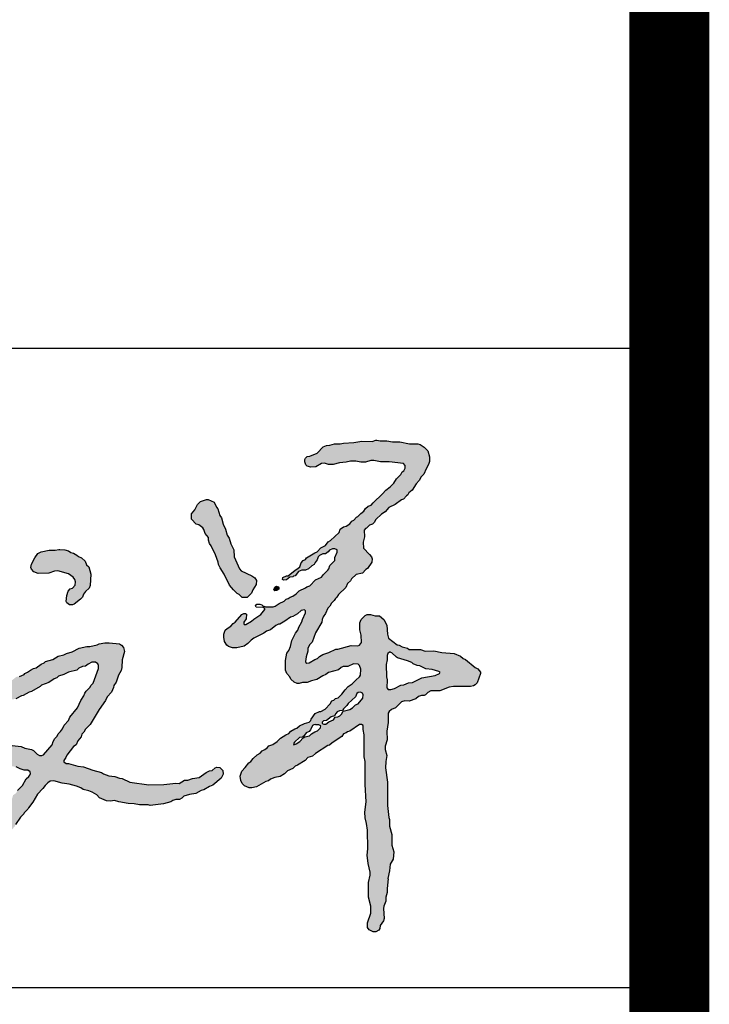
# Model space of a CAD drawing. Extents: x 499396 to 499732, y 3804753 to 3804872.
# Tile 37 of 41: x 499728.49 to 499730.22, y 3804779.13 to 3804781.6. Entities that reach past the tile are written whole.
import ezdxf

# ---------------------------------------------------------------- set-up
doc = ezdxf.new("R2010")
doc.units = 0
doc.layers.get('0').update_dxf_attribs({"linetype": 'CONTINUOUS'})
doc.layers.add('PUB_TITLE', color=4, linetype='CONTINUOUS')

# ---------------------------------------------------------------- blocks, each defined once
blk = doc.blocks.new('谭文军')
at = {"linetype": 'Continuous'}
h = blk.add_hatch(color=256, dxfattribs=at)
h.paths.add_polyline_path([(2707.3, 2346), (2707.3, 2339), (2699.3, 2322), (2699.3, 2313), (2684.3, 2298), (2680.9, 2285.4), (2664.3, 2270), (2658.3, 2262), (2639.3, 2253), (2622.3, 2235), (2613.3, 2232), (2609.3, 2228), (2589.3, 2219), (2580.3, 2210), (2569.3, 2203), (2561.3, 2200), (2555.3, 2195), (2549.3, 2193), (2542.3, 2187), (2527.3, 2180), (2512.3, 2170), (2483.3, 2170), (2483.3, 2161), (2470.3, 2146), (2448.3, 2132), (2441.3, 2125), (2421.2, 2113.1), (2415.2, 2119.1), (2425.3, 2133), (2426.3, 2147), (2423.3, 2149), (2417.3, 2149), (2411.3, 2146), (2391.3, 2122), (2384.3, 2118), (2377.3, 2110), (2366.3, 2103), (2360.3, 2097), (2356.3, 2085), (2356.3, 2076), (2358.3, 2062), (2365.3, 2051), (2370.3, 2047), (2382.3, 2043), (2396.3, 2043), (2418.3, 2048), (2430.3, 2056), (2443.8, 2070.8), (2479.3, 2088), (2488.3, 2094), (2500.3, 2098), (2517.3, 2112), (2525.3, 2116), (2529.3, 2116), (2545.3, 2125), (2562.3, 2138), (2569.3, 2140), (2584.3, 2148), (2595.3, 2158), (2608.3, 2160.6), (2608.3, 2151), (2599.3, 2131), (2597.3, 2123), (2588.3, 2107), (2585.3, 2097), (2578.3, 2088), (2566.3, 2066), (2562.3, 2047), (2557.3, 2035), (2551.3, 2026), (2547.3, 2004), (2547.3, 1974), (2551.3, 1963), (2560.3, 1953), (2563.3, 1946), (2573.3, 1937), (2583.3, 1932), (2589.3, 1932), (2599.3, 1936), (2614.3, 1936), (2627.3, 1941), (2644.3, 1945), (2662.3, 1956), (2672.3, 1960), (2680.3, 1966), (2711.3, 1975), (2722.8, 1985), (2740.3, 1985), (2757.3, 1993), (2774.9, 1991.8), (2780.3, 1977), (2779.2, 1955.4), (2764.3, 1943), (2753.3, 1931), (2741.3, 1923), (2731.3, 1913), (2721.3, 1899), (2710.3, 1888), (2701.3, 1886), (2696.3, 1881), (2690.3, 1879), (2685.3, 1870), (2669.3, 1853), (2656.3, 1846), (2652.3, 1846), (2638.3, 1840), (2626.3, 1822), (2624.4, 1814.1), (2605.3, 1809), (2590.3, 1801), (2582.3, 1794), (2575.3, 1792), (2563.3, 1785), (2557.3, 1778), (2548.3, 1774), (2531.3, 1763), (2521.3, 1753), (2507.3, 1744), (2495.3, 1739), (2487.8, 1730), (2474.3, 1724), (2468.3, 1717), (2459.3, 1712), (2446.3, 1700), (2439.3, 1691), (2433.3, 1687), (2422.3, 1672), (2411.3, 1661), (2406.3, 1646), (2408.3, 1632), (2412.3, 1623), (2420.3, 1616), (2434.3, 1609), (2442.3, 1609), (2457.3, 1613), (2486.3, 1629), (2494.3, 1631), (2500.3, 1636), (2513.3, 1641), (2530.3, 1645), (2543.3, 1653), (2553.3, 1662), (2569.3, 1669), (2576.3, 1677), (2584.3, 1680), (2607.3, 1694), (2616.3, 1703), (2630.3, 1708), (2639.3, 1716), (2678.3, 1741), (2683.3, 1742), (2691.3, 1749), (2721.3, 1768), (2726.3, 1777), (2735.3, 1780), (2739.3, 1783), (2746.3, 1785), (2779.5, 1808.2), (2787.3, 1802), (2787.3, 1790), (2790.3, 1774), (2790.3, 1705), (2793.3, 1691), (2793.3, 1620), (2796.3, 1566), (2792.3, 1534), (2793.3, 1517), (2798.3, 1499), (2801.3, 1479), (2802.3, 1421), (2800.3, 1401), (2803.3, 1375), (2810.5, 1344), (2804.3, 1317), (2804.3, 1271), (2811.3, 1243), (2811.3, 1222), (2801.3, 1192), (2801.3, 1177), (2806.3, 1170), (2818.3, 1164), (2826.3, 1164), (2836.3, 1169), (2839.3, 1174), (2840.3, 1183), (2850.3, 1198), (2852.3, 1205), (2850.1, 1239.7), (2857.3, 1259), (2857.3, 1271), (2861.3, 1286), (2861.3, 1298), (2865.3, 1328), (2864.3, 1329), (2869.3, 1353), (2871.3, 1373), (2880.3, 1389), (2882.3, 1411), (2876.3, 1432), (2876.3, 1465), (2869.3, 1491), (2869.3, 1511), (2867.3, 1518), (2863.3, 1555), (2863.3, 1627), (2856.3, 1671), (2857.3, 1691), (2860.3, 1710), (2853.8, 1733.6), (2862.3, 1758), (2860.3, 1785), (2865.3, 1812), (2865.3, 1843.4), (2875.3, 1852), (2887.3, 1857), (2906.3, 1876), (2916.3, 1879), (2930.3, 1878), (2950.3, 1885), (2963.2, 1895), (2976.3, 1895), (2980.3, 1897), (2988.3, 1905), (2997.3, 1910), (3025.3, 1910), (3054.3, 1921), (3067.3, 1923), (3120.3, 1923), (3129.3, 1925), (3134.3, 1928), (3140.3, 1934), (3151.3, 1963), (3151.3, 1968), (3142.3, 1978), (3134.3, 1982), (3104.3, 2007), (3097.3, 2010), (3089.3, 2017), (3069.3, 2025), (3031.3, 2028), (3006.3, 2034), (2979.3, 2033), (2965.3, 2038), (2930.3, 2038), (2924.3, 2042), (2908.3, 2046), (2899.3, 2051), (2892.3, 2052), (2866.3, 2073), (2863.3, 2085), (2860.3, 2113), (2851.3, 2131), (2838.3, 2142), (2824.3, 2142), (2810.3, 2146), (2800.3, 2146), (2793.3, 2143), (2781.3, 2130), (2777.3, 2120), (2777.3, 2099), (2781.3, 2082), (2782.3, 2059), (2774.7, 2048.8), (2750.3, 2050), (2709.3, 2039), (2702.3, 2039), (2681.3, 2028), (2662.3, 2022), (2652.3, 2016), (2646.3, 2010), (2637.3, 2007), (2616, 1993.2), (2609.1, 1997.9), (2611.3, 2015), (2616.3, 2033), (2616.3, 2042), (2622.3, 2053), (2629.3, 2060), (2639.3, 2089), (2659.3, 2122), (2660.8, 2135.4), (2670.3, 2149), (2678.3, 2166), (2684.3, 2172), (2689.3, 2181), (2697.3, 2189), (2701.3, 2196), (2706.3, 2200), (2711.3, 2208), (2733.3, 2230), (2739.3, 2242), (2748.3, 2250), (2751.3, 2256), (2765.3, 2270), (2785.3, 2274), (2795.3, 2285), (2801.3, 2288), (2814.3, 2308), (2815.3, 2318), (2813.3, 2324), (2807.3, 2332), (2788.3, 2351), (2787.3, 2370), (2791.3, 2386), (2790.1, 2411), (2798.3, 2413), (2807.3, 2422), (2816.3, 2426), (2821.3, 2431), (2826.3, 2440), (2844.3, 2457), (2855.3, 2464), (2867.3, 2477), (2886.3, 2486), (2906.3, 2501), (2912.3, 2503), (2921.3, 2513), (2926.3, 2516), (2929.3, 2522), (2939.3, 2531), (2951.3, 2550), (2961.3, 2561), (2967.3, 2572), (2975.3, 2580), (2982.3, 2597), (2990.3, 2610), (2993.3, 2619), (2993.3, 2634), (2988.3, 2652), (2976.3, 2664), (2964.3, 2672), (2956.3, 2674), (2931.3, 2674), (2901.3, 2680), (2878.3, 2680), (2860.3, 2683), (2840.3, 2683), (2830.3, 2686), (2826.3, 2686), (2815.3, 2681), (2783.3, 2682), (2758.3, 2678), (2726.3, 2676), (2716.3, 2674), (2698.3, 2674), (2684.3, 2670), (2674.3, 2669), (2663.3, 2665), (2645.3, 2645), (2622.3, 2636), (2614.3, 2635), (2608.3, 2630), (2606.3, 2626), (2606.3, 2618), (2610.3, 2609), (2614.3, 2605), (2625.3, 2602), (2641.3, 2603), (2662.5, 2615.5), (2680.3, 2610), (2694.3, 2610), (2714.3, 2615), (2735.3, 2617), (2748.3, 2621), (2764.3, 2621), (2780.3, 2617), (2794.3, 2617), (2815, 2624.3), (2841.3, 2618), (2868.3, 2618), (2917.3, 2612.4), (2917.3, 2594.2), (2908.3, 2587), (2904.3, 2579), (2890.3, 2566), (2882.3, 2552), (2871.3, 2541), (2857.3, 2531), (2847.3, 2519), (2818.3, 2492), (2812.3, 2484), (2803.3, 2481), (2794.3, 2474), (2789.3, 2466), (2780.3, 2459), (2771.3, 2449), (2767.3, 2447), (2758.3, 2438), (2752.3, 2435), (2746.3, 2427), (2735.3, 2419), (2726.3, 2417), (2716.3, 2410), (2713.3, 2400), (2686.3, 2375), (2679.3, 2371), (2670.3, 2360), (2656.3, 2352), (2645.3, 2340), (2637.3, 2337), (2612.3, 2321), (2608.3, 2316), (2601.3, 2313), (2595.3, 2306), (2590.2, 2290.7), (2576.3, 2283), (2555.3, 2266), (2550.3, 2266), (2538.3, 2260), (2537.3, 2254), (2540.3, 2252), (2550.3, 2253), (2560.3, 2262), (2569.3, 2263), (2571.3, 2265), (2576.3, 2266), (2587.3, 2279), (2597.3, 2283), (2609.3, 2283), (2618.3, 2287), (2628.3, 2297), (2635.3, 2301), (2638.3, 2307), (2645.3, 2315), (2649.5, 2327.6), (2662.3, 2334), (2670.3, 2334), (2679.3, 2340), (2686.5, 2349), (2699.3, 2349)])
h.paths.add_polyline_path([(2890.3, 2014), (2894.3, 2012), (2925.3, 2003), (2938.3, 1997), (2942.3, 1993), (2954.3, 1988), (2963.3, 1987), (2981.3, 1978), (3001.3, 1976), (3027.1, 1968.6), (3024.3, 1963), (3010.3, 1957), (2969.3, 1950), (2940.3, 1935), (2928.3, 1934), (2913.3, 1928), (2904.3, 1927), (2884.3, 1917), (2873.3, 1914), (2859.9, 1914), (2862.3, 1944), (2859.3, 1953), (2858.3, 1991), (2862.3, 2006), (2862.3, 2023.4), (2871, 2030.3), (2873.3, 2028), (2876.3, 2027)], flags=16)
h.paths.add_polyline_path([(2786.3, 1887), (2772.3, 1870), (2763.3, 1866), (2750.3, 1852.9), (2725.3, 1847), (2718.7, 1833.7), (2709.3, 1829), (2700.3, 1828), (2695.3, 1820), (2681.3, 1814), (2669.2, 1805.5), (2657.5, 1810.1), (2664.3, 1817), (2674.3, 1818), (2688.3, 1829), (2698.3, 1832), (2704.2, 1843.6), (2714.3, 1848), (2723.3, 1849), (2726.3, 1854), (2737.3, 1864), (2741.3, 1871), (2763.3, 1891), (2770.2, 1904.7), (2783.6, 1906.4), (2787.3, 1897)], flags=16)
h.paths.add_polyline_path([(2650.3, 1805), (2659.3, 1799), (2646.3, 1786), (2637.3, 1783), (2627.3, 1777), (2621.3, 1770), (2606.3, 1767), (2601.3, 1764), (2591.3, 1753), (2580.3, 1746), (2568.7, 1741.6), (2574.3, 1751), (2590.3, 1765), (2599.3, 1766), (2600.3, 1768), (2602.3, 1768), (2611.3, 1780), (2620.3, 1784), (2624.3, 1789), (2631.5, 1804.4), (2639.3, 1806), (2640.3, 1805)], flags=16)
for points in [[(2377.3, 2365), (2372.3, 2382), (2366.3, 2392), (2361.3, 2410), (2353.3, 2426), (2348.3, 2445), (2343.3, 2452), (2337.3, 2473), (2333.3, 2478), (2326.3, 2494), (2307.3, 2502), (2302.3, 2502), (2283.3, 2496), (2274.3, 2486), (2266.3, 2470), (2255.3, 2458), (2255.3, 2441), (2270.3, 2426), (2278.3, 2423), (2293.4, 2411.7), (2298.3, 2397), (2308.3, 2384), (2308.3, 2376), (2311.3, 2366), (2316.3, 2359), (2330.3, 2331), (2338.3, 2308), (2339.3, 2301), (2344.3, 2290), (2357.3, 2271), (2373.3, 2237), (2385.3, 2222), (2397.3, 2211), (2403.3, 2208), (2412.3, 2199), (2428.3, 2199), (2441.3, 2212), (2445.3, 2222), (2456.3, 2239), (2457.3, 2251), (2452.3, 2259), (2442.3, 2266), (2406.3, 2282.4), (2388.3, 2324), (2386.3, 2346)], [(1874.1, 2272), (1889.1, 2262), (1896.5, 2250.3), (1895.1, 2237), (1887.1, 2227), (1880.1, 2225), (1873.1, 2218), (1869.1, 2205), (1867.1, 2186), (1869.1, 2182), (1878.1, 2176), (1887.1, 2176), (1892.1, 2178), (1912.1, 2193), (1918.1, 2200), (1921.1, 2209), (1927.1, 2217), (1939.1, 2227), (1942.1, 2236), (1944.1, 2271), (1937.1, 2294), (1930.1, 2300), (1926.1, 2311), (1915.1, 2321), (1905.1, 2325), (1900.1, 2330), (1890.1, 2336), (1882.1, 2338), (1874.1, 2343), (1863.1, 2346), (1848.1, 2347), (1845.1, 2347), (1833.1, 2345), (1815.1, 2345), (1790.1, 2340), (1780.1, 2335), (1770.1, 2321), (1760.1, 2302), (1758.1, 2291), (1760.1, 2286), (1767.1, 2278), (1781.1, 2273), (1814.1, 2274), (1831.1, 2280), (1841.1, 2281)], [(2526.3, 2229), (2524.3, 2232), (2519.3, 2234), (2513.3, 2231), (2510.3, 2222), (2513.3, 2219), (2520.3, 2220), (2526.3, 2224)]]:
    blk.add_hatch(color=256, dxfattribs=at).paths.add_polyline_path(points)
h = blk.add_hatch(color=256, dxfattribs=at)
h.paths.add_polyline_path([(1886.1, 2030), (1868.1, 2025), (1860.1, 2021), (1842.1, 2017), (1826.1, 2007), (1803.1, 2000), (1799.1, 1996), (1790.1, 1992), (1774.1, 1981), (1766.1, 1979), (1757.1, 1974), (1748.1, 1967), (1739.1, 1963), (1737.1, 1960), (1723.1, 1954), (1713.1, 1953), (1699.1, 1942), (1685.1, 1936), (1679.1, 1936), (1652.1, 1928), (1641.1, 1928), (1628.1, 1933), (1616.1, 1944), (1606.1, 1945), (1599.1, 1942), (1588.1, 1929), (1587.1, 1922), (1590.1, 1906), (1590.1, 1895), (1597.1, 1881), (1605.1, 1873), (1612.1, 1870), (1629.1, 1870), (1641.1, 1873), (1670.1, 1873), (1690.1, 1881), (1711.1, 1885), (1729.1, 1894), (1734.1, 1895), (1753.1, 1906), (1760.1, 1908), (1787.1, 1923), (1791.1, 1927), (1814.1, 1936), (1830.1, 1947), (1838.1, 1950), (1844.1, 1955), (1860.1, 1960), (1875.1, 1968), (1900.1, 1974), (1907.1, 1980), (1918.1, 1985), (1927.1, 1986), (1935.1, 1992), (1947.1, 1998), (1963.1, 1998), (1968.8, 1983.8), (1951.1, 1933), (1944.1, 1926), (1942.1, 1921), (1929.1, 1909), (1925.1, 1903), (1922.1, 1894), (1913.1, 1880), (1902.1, 1857), (1879.1, 1828), (1875.1, 1818), (1861.1, 1803), (1854.1, 1787.4), (1842.1, 1777), (1839.1, 1769), (1832.1, 1762), (1827.1, 1753), (1824.1, 1743), (1795.4, 1710), (1781.1, 1710), (1766.1, 1725), (1760.1, 1728), (1739.1, 1732), (1728.1, 1737), (1691.1, 1742), (1678.1, 1747), (1670.1, 1752), (1665.1, 1752), (1643.1, 1764), (1632.1, 1764), (1616.1, 1758), (1602.1, 1746), (1595.1, 1730), (1588.1, 1722), (1583.1, 1712), (1581.1, 1704), (1582.1, 1692), (1576.1, 1678), (1576.1, 1671), (1581.2, 1653.4), (1575.1, 1639), (1574.1, 1632), (1577.1, 1613), (1576.1, 1599), (1579.1, 1576), (1585.1, 1559), (1585.1, 1553), (1587.1, 1549), (1587.1, 1541), (1592.1, 1518), (1599.1, 1501), (1615.1, 1484), (1626.1, 1475), (1633.1, 1473), (1640.1, 1465), (1655.1, 1459), (1667.1, 1459), (1682.1, 1465), (1690.1, 1475), (1698.1, 1479), (1708.1, 1490), (1710.1, 1496), (1726.1, 1519), (1736.1, 1529), (1737.1, 1532), (1749.1, 1543), (1751.1, 1548), (1764.1, 1565), (1778.1, 1590), (1795.1, 1607), (1802.1, 1617), (1810.1, 1625), (1818.1, 1630), (1829.1, 1631), (1855.1, 1624), (1877.1, 1621), (1899.1, 1615), (1913.1, 1609), (1920.1, 1604), (1943, 1598.9), (1962.1, 1588), (1971.1, 1579), (1992.1, 1569), (2005.1, 1568), (2017.1, 1570), (2030.1, 1566), (2059.1, 1561), (2078.1, 1560), (2094.1, 1557), (2121.1, 1557), (2128.1, 1555), (2169.1, 1560), (2192.1, 1566), (2202.6, 1573), (2218.1, 1573), (2226.1, 1578), (2232.1, 1584), (2249.1, 1589), (2269.1, 1592), (2285.1, 1601), (2294.1, 1603), (2311.1, 1614), (2322.1, 1618), (2347.1, 1639), (2354.1, 1652), (2353.1, 1663), (2343.1, 1672), (2334.1, 1673), (2329.1, 1671), (2320.1, 1663), (2311.1, 1662), (2301.1, 1657), (2279.1, 1642), (2259.1, 1638), (2244.1, 1633), (2234.1, 1633), (2217.1, 1623), (2207.1, 1624), (2170.1, 1620), (2123.1, 1619), (2064.1, 1627), (2041.1, 1638), (2033.1, 1639), (2018.1, 1645), (1999.1, 1647), (1983.1, 1653), (1977.1, 1657), (1950.1, 1664), (1921.1, 1675), (1903.1, 1677), (1874.1, 1685), (1867.1, 1685), (1858.3, 1691.3), (1866.1, 1703), (1869.1, 1711), (1890.1, 1737), (1898.1, 1743), (1903.1, 1755), (1914.1, 1767), (1916.1, 1776), (1922.1, 1782), (1927.1, 1791), (1942.1, 1806), (1969.1, 1852), (1989.1, 1880), (1994.1, 1891), (2008.1, 1906), (2014.1, 1920), (2015.1, 1926), (2022.1, 1937), (2029.1, 1958), (2038.1, 1973), (2040.1, 1982), (2041.1, 2006), (2048.1, 2031), (2045.1, 2044), (2039.1, 2051), (2032.1, 2055), (2000.1, 2058), (1987.1, 2058), (1970.1, 2055), (1963.1, 2052), (1941.1, 2047), (1931.1, 2047), (1908.1, 2042)])
h.paths.add_polyline_path([(1749.1, 1664), (1758.5, 1657.3), (1754.3, 1646.9), (1743.1, 1637), (1732.1, 1617), (1716.1, 1601), (1712.1, 1593), (1703.1, 1587), (1698.1, 1570), (1688.1, 1562), (1685.1, 1554), (1668.1, 1533), (1666.1, 1528), (1654.9, 1518.1), (1630.1, 1544), (1621.1, 1558.1), (1621.1, 1575), (1613.1, 1592), (1613.1, 1600), (1607, 1614.7), (1611.1, 1627), (1611.1, 1637), (1609.1, 1642), (1598.1, 1655), (1600.1, 1662), (1599.1, 1677), (1605.1, 1690), (1606.1, 1700), (1614.1, 1711.1), (1619.1, 1706), (1629.1, 1698), (1636.1, 1695), (1656.1, 1692), (1675.1, 1683), (1699.1, 1676), (1712.1, 1675), (1725.1, 1668), (1737.1, 1664)], flags=16)
for points in [[(2826.3, 2686), (2830.3, 2686), (2840.3, 2683), (2860.3, 2683), (2878.3, 2680), (2901.3, 2680), (2931.3, 2674), (2956.3, 2674), (2964.3, 2672), (2976.3, 2664), (2988.3, 2652), (2993.3, 2634), (2993.3, 2619), (2990.3, 2610), (2982.3, 2597), (2975.3, 2580), (2967.3, 2572), (2961.3, 2561), (2951.3, 2550), (2939.3, 2531), (2929.3, 2522), (2926.3, 2516), (2921.3, 2513), (2912.3, 2503), (2906.3, 2501), (2886.3, 2486), (2867.3, 2477), (2855.3, 2464), (2844.3, 2457), (2826.3, 2440), (2821.3, 2431), (2816.3, 2426), (2807.3, 2422), (2798.3, 2413), (2794.3, 2412), (2790.3, 2407), (2791.3, 2386), (2787.3, 2370), (2788.3, 2351), (2807.3, 2332), (2813.3, 2324), (2815.3, 2318), (2814.3, 2308), (2801.3, 2288), (2795.3, 2285), (2785.3, 2274), (2765.3, 2270), (2751.3, 2256), (2748.3, 2250), (2739.3, 2242), (2733.3, 2230), (2711.3, 2208), (2706.3, 2200), (2701.3, 2196), (2697.3, 2189), (2689.3, 2181), (2684.3, 2172), (2678.3, 2166), (2670.3, 2149), (2663.3, 2139), (2660.3, 2131), (2659.3, 2122), (2639.3, 2089), (2629.3, 2060), (2622.3, 2053), (2616.3, 2042), (2616.3, 2033), (2611.3, 2015), (2609.3, 2000), (2610.3, 1997), (2613.3, 1995), (2620.3, 1996), (2637.3, 2007), (2646.3, 2010), (2652.3, 2016), (2662.3, 2022), (2681.3, 2028), (2702.3, 2039), (2709.3, 2039), (2750.3, 2050), (2771.3, 2049), (2776.3, 2051), (2782.3, 2059), (2781.3, 2082), (2777.3, 2099), (2777.3, 2120), (2781.3, 2130), (2793.3, 2143), (2800.3, 2146), (2810.3, 2146), (2824.3, 2142), (2838.3, 2142), (2851.3, 2131), (2860.3, 2113), (2863.3, 2085), (2866.3, 2073), (2892.3, 2052), (2899.3, 2051), (2908.3, 2046), (2924.3, 2042), (2930.3, 2038), (2965.3, 2038), (2979.3, 2033), (3006.3, 2034), (3031.3, 2028), (3069.3, 2025), (3089.3, 2017), (3097.3, 2010), (3104.3, 2007), (3134.3, 1982), (3142.3, 1978), (3151.3, 1968), (3151.3, 1963), (3140.3, 1934), (3134.3, 1928), (3129.3, 1925), (3120.3, 1923), (3067.3, 1923), (3054.3, 1921), (3025.3, 1910), (2997.3, 1910), (2988.3, 1905), (2980.3, 1897), (2976.3, 1895), (2968.3, 1895), (2959.3, 1892), (2950.3, 1885), (2930.3, 1878), (2916.3, 1879), (2906.3, 1876), (2887.3, 1857), (2875.3, 1852), (2868.3, 1846), (2865.3, 1841), (2865.3, 1812), (2860.3, 1785), (2862.3, 1758), (2855.3, 1738), (2855.3, 1728), (2860.3, 1710), (2857.3, 1691), (2856.3, 1671), (2863.3, 1627), (2863.3, 1555), (2867.3, 1518), (2869.3, 1511), (2869.3, 1491), (2876.3, 1465), (2876.3, 1432), (2882.3, 1411), (2880.3, 1389), (2871.3, 1373), (2869.3, 1353), (2864.3, 1329), (2865.3, 1328), (2861.3, 1298), (2861.3, 1286), (2857.3, 1271), (2857.3, 1259), (2851.3, 1243), (2850.3, 1236), (2852.3, 1205), (2850.3, 1198), (2840.3, 1183), (2839.3, 1174), (2836.3, 1169), (2826.3, 1164), (2818.3, 1164), (2806.3, 1170), (2801.3, 1177), (2801.3, 1192), (2811.3, 1222), (2811.3, 1243), (2804.3, 1271), (2804.3, 1317), (2809.3, 1339), (2809.3, 1349), (2803.3, 1375), (2800.3, 1401), (2802.3, 1421), (2801.3, 1479), (2798.3, 1499), (2793.3, 1517), (2792.3, 1534), (2796.3, 1566), (2793.3, 1620), (2793.3, 1691), (2790.3, 1705), (2790.3, 1774), (2787.3, 1790), (2787.3, 1802), (2782.3, 1806), (2776.3, 1806), (2746.3, 1785), (2739.3, 1783), (2735.3, 1780), (2726.3, 1777), (2721.3, 1768), (2691.3, 1749), (2683.3, 1742), (2678.3, 1741), (2639.3, 1716), (2630.3, 1708), (2616.3, 1703), (2607.3, 1694), (2584.3, 1680), (2576.3, 1677), (2569.3, 1669), (2553.3, 1662), (2543.3, 1653), (2530.3, 1645), (2513.3, 1641), (2500.3, 1636), (2494.3, 1631), (2486.3, 1629), (2457.3, 1613), (2442.3, 1609), (2434.3, 1609), (2420.3, 1616), (2412.3, 1623), (2408.3, 1632), (2406.3, 1646), (2411.3, 1661), (2422.3, 1672), (2433.3, 1687), (2439.3, 1691), (2446.3, 1700), (2459.3, 1712), (2468.3, 1717), (2474.3, 1724), (2483.3, 1728), (2490.3, 1733), (2495.3, 1739), (2507.3, 1744), (2521.3, 1753), (2531.3, 1763), (2548.3, 1774), (2557.3, 1778), (2563.3, 1785), (2575.3, 1792), (2582.3, 1794), (2590.3, 1801), (2605.3, 1809), (2620.3, 1813), (2625.3, 1818), (2626.3, 1822), (2638.3, 1840), (2652.3, 1846), (2656.3, 1846), (2669.3, 1853), (2685.3, 1870), (2690.3, 1879), (2696.3, 1881), (2701.3, 1886), (2710.3, 1888), (2721.3, 1899), (2731.3, 1913), (2741.3, 1923), (2753.3, 1931), (2764.3, 1943), (2776.3, 1953), (2779.3, 1958), (2780.3, 1977), (2776.3, 1988), (2772.3, 1992), (2757.3, 1993), (2740.3, 1985), (2725.3, 1985), (2719.3, 1982), (2711.3, 1975), (2680.3, 1966), (2672.3, 1960), (2662.3, 1956), (2644.3, 1945), (2627.3, 1941), (2614.3, 1936), (2599.3, 1936), (2589.3, 1932), (2583.3, 1932), (2573.3, 1937), (2563.3, 1946), (2560.3, 1953), (2551.3, 1963), (2547.3, 1974), (2547.3, 2004), (2551.3, 2026), (2557.3, 2035), (2562.3, 2047), (2566.3, 2066), (2578.3, 2088), (2585.3, 2097), (2588.3, 2107), (2597.3, 2123), (2599.3, 2131), (2608.3, 2151), (2608.3, 2157), (2605.3, 2160), (2595.3, 2158), (2584.3, 2148), (2569.3, 2140), (2562.3, 2138), (2545.3, 2125), (2529.3, 2116), (2525.3, 2116), (2517.3, 2112), (2500.3, 2098), (2488.3, 2094), (2479.3, 2088), (2448.3, 2073), (2440.3, 2067), (2430.3, 2056), (2418.3, 2048), (2396.3, 2043), (2382.3, 2043), (2370.3, 2047), (2365.3, 2051), (2358.3, 2062), (2356.3, 2076), (2356.3, 2085), (2360.3, 2097), (2366.3, 2103), (2377.3, 2110), (2384.3, 2118), (2391.3, 2122), (2411.3, 2146), (2417.3, 2149), (2423.3, 2149), (2426.3, 2147), (2425.3, 2133), (2417.3, 2122), (2417.3, 2117), (2419.3, 2115), (2424.3, 2115), (2441.3, 2125), (2448.3, 2132), (2470.3, 2146), (2483.3, 2161), (2483.3, 2165), (2477.3, 2168), (2456.3, 2169), (2454.3, 2173), (2458.3, 2178), (2467.3, 2178), (2473.3, 2176), (2476.3, 2173), (2486.3, 2170), (2508.3, 2170), (2515.3, 2172), (2527.3, 2180), (2542.3, 2187), (2549.3, 2193), (2555.3, 2195), (2561.3, 2200), (2569.3, 2203), (2580.3, 2210), (2589.3, 2219), (2609.3, 2228), (2613.3, 2232), (2622.3, 2235), (2639.3, 2253), (2658.3, 2262), (2664.3, 2270), (2678.3, 2283), (2681.3, 2287), (2684.3, 2298), (2699.3, 2313), (2699.3, 2322), (2707.3, 2339), (2707.3, 2346), (2699.3, 2349), (2692.3, 2349), (2683.3, 2345), (2679.3, 2340), (2670.3, 2334), (2662.3, 2334), (2652.3, 2329), (2648.3, 2324), (2645.3, 2315), (2638.3, 2307), (2635.3, 2301), (2628.3, 2297), (2618.3, 2287), (2609.3, 2283), (2597.3, 2283), (2587.3, 2279), (2576.3, 2266), (2571.3, 2265), (2569.3, 2263), (2560.3, 2262), (2550.3, 2253), (2540.3, 2252), (2537.3, 2254), (2538.3, 2260), (2550.3, 2266), (2555.3, 2266), (2576.3, 2283), (2585.3, 2288), (2591.3, 2294), (2595.3, 2306), (2601.3, 2313), (2608.3, 2316), (2612.3, 2321), (2637.3, 2337), (2645.3, 2340), (2656.3, 2352), (2670.3, 2360), (2679.3, 2371), (2686.3, 2375), (2713.3, 2400), (2716.3, 2410), (2726.3, 2417), (2735.3, 2419), (2746.3, 2427), (2752.3, 2435), (2758.3, 2438), (2767.3, 2447), (2771.3, 2449), (2780.3, 2459), (2789.3, 2466), (2794.3, 2474), (2803.3, 2481), (2812.3, 2484), (2818.3, 2492), (2847.3, 2519), (2857.3, 2531), (2871.3, 2541), (2882.3, 2552), (2890.3, 2566), (2904.3, 2579), (2908.3, 2587), (2913.3, 2591), (2917.3, 2599), (2917.3, 2607), (2912.3, 2613), (2868.3, 2618), (2841.3, 2618), (2820.3, 2623), (2811.3, 2623), (2794.3, 2617), (2780.3, 2617), (2764.3, 2621), (2748.3, 2621), (2735.3, 2617), (2714.3, 2615), (2694.3, 2610), (2680.3, 2610), (2667.3, 2614), (2658.3, 2613), (2641.3, 2603), (2625.3, 2602), (2614.3, 2605), (2610.3, 2609), (2606.3, 2618), (2606.3, 2626), (2608.3, 2630), (2614.3, 2635), (2622.3, 2636), (2645.3, 2645), (2663.3, 2665), (2674.3, 2669), (2684.3, 2670), (2698.3, 2674), (2716.3, 2674), (2726.3, 2676), (2758.3, 2678), (2783.3, 2682), (2815.3, 2681), (2826.3, 2686)], [(2302.3, 2502), (2307.3, 2502), (2326.3, 2494), (2333.3, 2478), (2337.3, 2473), (2343.3, 2452), (2348.3, 2445), (2353.3, 2426), (2361.3, 2410), (2366.3, 2392), (2372.3, 2382), (2377.3, 2365), (2386.3, 2346), (2388.3, 2324), (2404.3, 2287), (2409.3, 2281), (2442.3, 2266), (2452.3, 2259), (2457.3, 2251), (2456.3, 2239), (2445.3, 2222), (2441.3, 2212), (2428.3, 2199), (2412.3, 2199), (2403.3, 2208), (2397.3, 2211), (2385.3, 2222), (2373.3, 2237), (2357.3, 2271), (2344.3, 2290), (2339.3, 2301), (2338.3, 2308), (2330.3, 2331), (2316.3, 2359), (2311.3, 2366), (2308.3, 2376), (2308.3, 2384), (2298.3, 2397), (2294.3, 2409), (2290.3, 2414), (2278.3, 2423), (2270.3, 2426), (2255.3, 2441), (2255.3, 2458), (2266.3, 2470), (2274.3, 2486), (2283.3, 2496), (2302.3, 2502)], [(1845.1, 2347), (1848.1, 2347), (1863.1, 2346), (1874.1, 2343), (1882.1, 2338), (1890.1, 2336), (1900.1, 2330), (1905.1, 2325), (1915.1, 2321), (1926.1, 2311), (1930.1, 2300), (1937.1, 2294), (1944.1, 2271), (1942.1, 2236), (1939.1, 2227), (1927.1, 2217), (1921.1, 2209), (1918.1, 2200), (1912.1, 2193), (1892.1, 2178), (1887.1, 2176), (1878.1, 2176), (1869.1, 2182), (1867.1, 2186), (1869.1, 2205), (1873.1, 2218), (1880.1, 2225), (1887.1, 2227), (1895.1, 2237), (1896.1, 2247), (1894.1, 2254), (1889.1, 2262), (1874.1, 2272), (1841.1, 2281), (1831.1, 2280), (1814.1, 2274), (1781.1, 2273), (1767.1, 2278), (1760.1, 2286), (1758.1, 2291), (1760.1, 2302), (1770.1, 2321), (1780.1, 2335), (1790.1, 2340), (1815.1, 2345), (1833.1, 2345), (1845.1, 2347)], [(2519.3, 2234), (2524.3, 2232), (2526.3, 2229), (2526.3, 2224), (2520.3, 2220), (2513.3, 2219), (2510.3, 2222), (2513.3, 2231), (2519.3, 2234)], [(1987.1, 2058), (2000.1, 2058), (2032.1, 2055), (2039.1, 2051), (2045.1, 2044), (2048.1, 2031), (2041.1, 2006), (2040.1, 1982), (2038.1, 1973), (2029.1, 1958), (2022.1, 1937), (2015.1, 1926), (2014.1, 1920), (2008.1, 1906), (1994.1, 1891), (1989.1, 1880), (1969.1, 1852), (1942.1, 1806), (1927.1, 1791), (1922.1, 1782), (1916.1, 1776), (1914.1, 1767), (1903.1, 1755), (1898.1, 1743), (1890.1, 1737), (1869.1, 1711), (1866.1, 1703), (1860.1, 1694), (1860.1, 1690), (1867.1, 1685), (1874.1, 1685), (1903.1, 1677), (1921.1, 1675), (1950.1, 1664), (1977.1, 1657), (1983.1, 1653), (1999.1, 1647), (2018.1, 1645), (2033.1, 1639), (2041.1, 1638), (2064.1, 1627), (2123.1, 1619), (2170.1, 1620), (2207.1, 1624), (2217.1, 1623), (2234.1, 1633), (2244.1, 1633), (2259.1, 1638), (2279.1, 1642), (2301.1, 1657), (2311.1, 1662), (2320.1, 1663), (2329.1, 1671), (2334.1, 1673), (2343.1, 1672), (2353.1, 1663), (2354.1, 1652), (2347.1, 1639), (2322.1, 1618), (2311.1, 1614), (2294.1, 1603), (2285.1, 1601), (2269.1, 1592), (2249.1, 1589), (2232.1, 1584), (2226.1, 1578), (2218.1, 1573), (2207.1, 1573), (2198.1, 1570), (2192.1, 1566), (2169.1, 1560), (2128.1, 1555), (2121.1, 1557), (2094.1, 1557), (2078.1, 1560), (2059.1, 1561), (2030.1, 1566), (2017.1, 1570), (2005.1, 1568), (1992.1, 1569), (1971.1, 1579), (1962.1, 1588), (1948.1, 1596), (1938.1, 1600), (1920.1, 1604), (1913.1, 1609), (1899.1, 1615), (1877.1, 1621), (1855.1, 1624), (1829.1, 1631), (1818.1, 1630), (1810.1, 1625), (1802.1, 1617), (1795.1, 1607), (1778.1, 1590), (1764.1, 1565), (1751.1, 1548), (1749.1, 1543), (1737.1, 1532), (1736.1, 1529), (1726.1, 1519), (1710.1, 1496)], [(1691.1, 1742), (1728.1, 1737), (1739.1, 1732), (1760.1, 1728), (1766.1, 1725), (1777.1, 1714), (1785.1, 1710), (1792.1, 1710), (1797.1, 1712), (1824.1, 1743), (1827.1, 1753), (1832.1, 1762), (1839.1, 1769), (1842.1, 1777), (1850.1, 1784), (1856.1, 1792), (1861.1, 1803), (1875.1, 1818), (1879.1, 1828), (1902.1, 1857), (1913.1, 1880), (1922.1, 1894), (1925.1, 1903), (1929.1, 1909), (1942.1, 1921), (1944.1, 1926), (1951.1, 1933), (1967.1, 1979), (1967.1, 1988), (1965.1, 1993), (1958.1, 1998), (1947.1, 1998), (1935.1, 1992), (1927.1, 1986), (1918.1, 1985), (1907.1, 1980), (1900.1, 1974), (1875.1, 1968), (1860.1, 1960), (1844.1, 1955), (1838.1, 1950), (1830.1, 1947), (1814.1, 1936), (1791.1, 1927), (1787.1, 1923), (1760.1, 1908), (1753.1, 1906), (1734.1, 1895), (1729.1, 1894), (1711.1, 1885)], [(1723.1, 1954), (1737.1, 1960), (1739.1, 1963), (1748.1, 1967), (1757.1, 1974), (1766.1, 1979), (1774.1, 1981), (1790.1, 1992), (1799.1, 1996), (1803.1, 2000), (1826.1, 2007), (1842.1, 2017), (1860.1, 2021), (1868.1, 2025), (1886.1, 2030), (1908.1, 2042), (1931.1, 2047), (1941.1, 2047), (1963.1, 2052), (1970.1, 2055), (1987.1, 2058)], [(2873.3, 2028), (2872.3, 2029), (2869.3, 2029), (2864.3, 2025), (2862.3, 2019), (2862.3, 2006), (2858.3, 1991), (2859.3, 1953), (2862.3, 1944), (2860.3, 1919), (2865.3, 1914), (2873.3, 1914), (2884.3, 1917), (2904.3, 1927), (2913.3, 1928), (2928.3, 1934), (2940.3, 1935), (2969.3, 1950), (3010.3, 1957), (3024.3, 1963), (3026.3, 1967), (3022.3, 1970), (3001.3, 1976), (2981.3, 1978), (2963.3, 1987), (2954.3, 1988), (2942.3, 1993), (2938.3, 1997), (2925.3, 2003), (2894.3, 2012), (2890.3, 2014), (2876.3, 2027), (2873.3, 2028)], [(2781.3, 1905), (2780.3, 1906), (2772.3, 1905), (2768.3, 1901), (2763.3, 1891), (2741.3, 1871), (2737.3, 1864), (2726.3, 1854), (2723.3, 1849), (2714.3, 1848), (2707.3, 1845), (2702.3, 1840), (2698.3, 1832), (2688.3, 1829), (2674.3, 1818), (2664.3, 1817), (2660.3, 1813), (2660.3, 1809), (2665.3, 1807), (2671.3, 1807), (2681.3, 1814), (2695.3, 1820), (2700.3, 1828), (2709.3, 1829), (2715.3, 1832), (2720.3, 1837), (2725.3, 1847), (2746.3, 1852), (2754.3, 1857), (2763.3, 1866), (2772.3, 1870), (2786.3, 1887), (2787.3, 1897), (2785.3, 1902), (2781.3, 1905)], [(2640.3, 1805), (2639.3, 1806), (2634.3, 1805), (2630.3, 1802), (2624.3, 1789), (2620.3, 1784), (2611.3, 1780), (2602.3, 1768), (2600.3, 1768), (2599.3, 1766), (2590.3, 1765), (2574.3, 1751), (2571.3, 1746), (2572.3, 1743), (2580.3, 1746), (2591.3, 1753), (2601.3, 1764), (2606.3, 1767), (2621.3, 1770), (2627.3, 1777), (2637.3, 1783), (2646.3, 1786), (2655.3, 1795), (2656.3, 1801), (2650.3, 1805), (2640.3, 1805)], [(1716.1, 1601), (1732.1, 1617), (1743.1, 1637), (1752.1, 1645), (1755.1, 1649), (1757.1, 1654), (1756.1, 1659), (1749.1, 1664), (1737.1, 1664), (1725.1, 1668), (1712.1, 1675)]]:
    blk.add_lwpolyline(points, dxfattribs=at)
blk = doc.blocks.new('wrtgtg')
at = {"color": 4}
blk.add_line((7804.3, -4841.2), (7804.3, 52558.8), dxfattribs=at)
at = {"layer": 'PUB_TITLE'}
for p, q in [((7804.3, -4841.2), (7804.3, 52558.8)), ((2204.3, 7958.8), (7804.3, 7958.8)), ((2204.3, 7158.8), (7804.3, 7158.8))]:
    blk.add_line(p, q, dxfattribs=at)
at = {"layer": 'PUB_TITLE', "const_width": 100}
blk.add_lwpolyline([(-72795.7, -4841.2), (7804.3, -4841.2), (7804.3, 52558.8), (-72795.7, 52558.8)], close=True, dxfattribs=at)
at = {"linetype": 'Continuous', "xscale": 0.4043519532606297, "yscale": 0.4043519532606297, "zscale": 0.4043519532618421}
blk.add_blockref('谭文军', (6293.6, 6757.9), dxfattribs=at)

msp = doc.modelspace()

# ---------------------------------------------------------------- block references
at = {"xscale": 0.002, "yscale": 0.002, "zscale": 0.002}
msp.add_blockref('wrtgtg', (499714.5114, 3804764.8589), dxfattribs=at)

doc.saveas('drawing.dxf')
